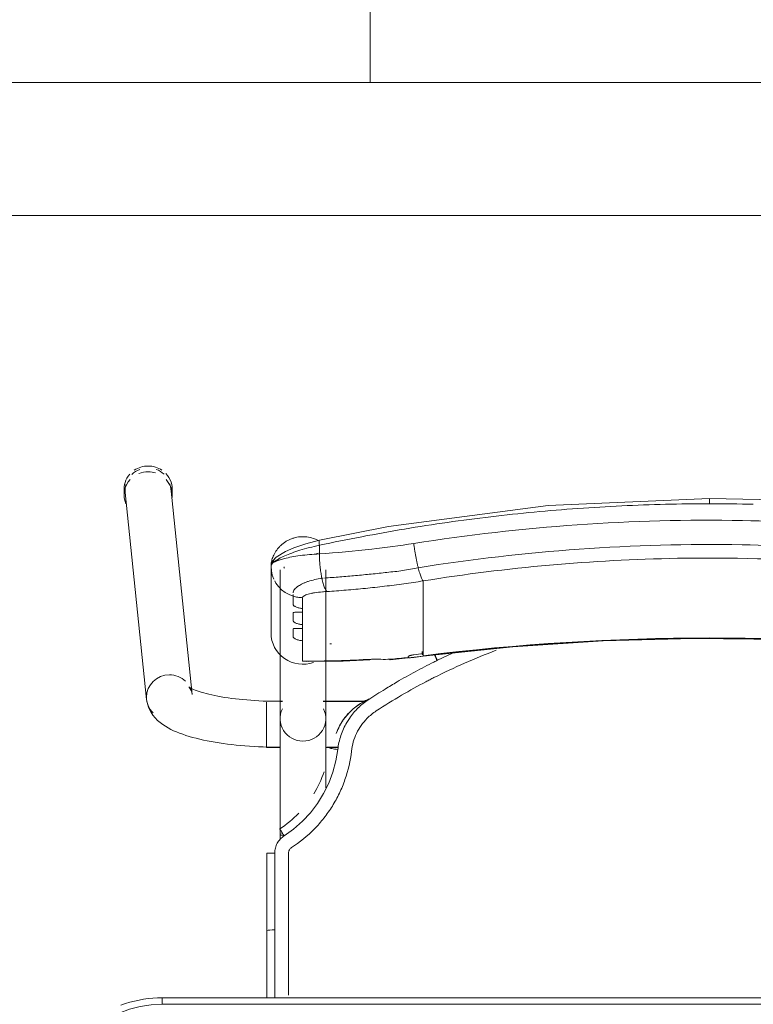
# Model space of a CAD drawing. Header units: metres. Extents: x 3 to 43.5, y -74 to -48.5.
# Tile 59 of 209: x 37.361 to 37.693, y -59.584 to -59.14. Entities that reach past the tile are written whole.
import ezdxf

# ---------------------------------------------------------------- set-up
doc = ezdxf.new("R2010")
doc.units = ezdxf.units.M
doc.layers.add('I-FURN', color=7, linetype='Continuous', lineweight=18)
doc.layers.add('M-EQPM', color=7, linetype='Continuous', lineweight=18)
doc.layers.add('M-EQPM-IDEN', color=1, linetype='Continuous', lineweight=9, true_color=0xff0000)

# ---------------------------------------------------------------- blocks, each defined once
blk = doc.blocks.new('ConjuntoParaAlunoTamanho6 - CJA06_ConjuntoParaAlunoTamanho6-V36-1PAV - FRIGORÍFICA')
at = {"layer": 'I-FURN', "color": 253, "true_color": 0xaaaaaa}
for p, q in [((-0.2643, 0.29456), (-0.2643, 0.29197)), ((-0.23354, 0.20182), (-0.24321, 0.29526)), ((-0.24254, 0.29197), (-0.24254, 0.29456)), ((-0.2638, 0.29312), (-0.25413, 0.19969)), ((-0.1979, 0.25969), (-0.1979, 0.22964)), ((-0.19385, 0.25812), (-0.19385, 0.19097)), ((-0.19207, 0.25896), (-0.19202, 0.25906)), ((-0.19202, 0.25906), (-0.19192, 0.25949)), ((-0.17315, 0.19097), (-0.17315, 0.25812)), ((-0.19734, 0.2558), (-0.19665, 0.25395)), ((-0.17493, 0.25435), (-0.17437, 0.25441)), ((-0.19626, 0.25317), (-0.1957, 0.25221)), ((-0.1957, 0.25221), (-0.19451, 0.25062)), ((-0.12923, 0.2438), (-0.12923, 0.25317)), ((-0.18366, 0.24073), (-0.18366, 0.23904)), ((-0.12923, 0.24214), (-0.12923, 0.2438)), ((-0.12923, 0.24214), (-0.12923, 0.23653)), ((-0.12923, 0.23653), (-0.12923, 0.23486)), ((-0.18366, 0.23345), (-0.18366, 0.23176)), ((-0.12923, 0.23486), (-0.12923, 0.22925)), ((-0.12923, 0.22925), (-0.12923, 0.22759)), ((-0.12923, 0.22759), (-0.12923, 0.22197)), ((-0.18366, 0.22617), (-0.18366, 0.21701)), ((-0.14414, 0.21757), (-0.12926, 0.21915)), ((-0.12923, 0.22197), (-0.12923, 0.22031)), ((-0.11598, 0.22048), (-0.1227, 0.21732)), ((-0.18366, 0.21701), (-0.1818, 0.21679)), ((-0.19271, 0.19894), (-0.2, 0.19894)), ((-0.2, 0.19844), (-0.2, 0.19411)), ((-0.19271, 0.19879), (-0.19385, 0.19879)), ((-0.19385, 0.19879), (-0.19385, 0.19845)), ((-0.19385, 0.19845), (-0.19385, 0.19764)), ((-0.15474, 0.19894), (-0.17429, 0.19894)), ((-0.15494, 0.19879), (-0.17429, 0.19879)), ((-0.2, 0.19393), (-0.2, 0.18575)), ((-0.19385, 0.19367), (-0.19385, 0.1916)), ((-0.19385, 0.18688), (-0.19385, 0.18582)), ((-0.2, 0.18573), (-0.2, 0.17922)), ((-0.19385, 0.18371), (-0.19385, 0.18582)), ((-0.2, 0.17916), (-0.2, 0.17794)), ((-0.2, 0.17794), (-0.19377, 0.17794)), ((-0.17323, 0.17794), (-0.1676, 0.17794)), ((-0.17268, 0.17809), (-0.16757, 0.17809)), ((-0.19385, 0.13857), (-0.19385, 0.13643)), ((-0.19983, 0.13021), (-0.19982, 0.0953)), ((-0.19982, 0.06488), (-0.19982, 0.0953)), ((-0.19982, 0.0953), (-0.19982, 0.09529)), ((-0.19623, 0.09556), (-0.19738, 0.09554)), ((0.247, 0.06497), (-0.247, 0.06497)), ((-0.247, 0.06497), (-0.247, 0.06197)), ((0.247, 0.06497), (-0.247, 0.06497))]:
    blk.add_line(p, q, dxfattribs=at)
at = {"layer": 'I-FURN', "color": 253, "true_color": 0xaaaaaa, "flags": 128}
for points in [[(0.0001, 0.2904), (-0.07267, 0.28721), (-0.14486, 0.2777), (-0.17603, 0.27161)], [(0.17623, 0.27161), (0.10331, 0.28398), (0.03018, 0.28985), (0.0001, 0.2904)], [(-0.17603, 0.27161), (-0.18218, 0.26997), (-0.18761, 0.26812), (-0.19131, 0.26652), (-0.19557, 0.2639), (-0.19708, 0.26226), (-0.19765, 0.26113), (-0.1979, 0.25971)], [(-0.17607, 0.26928), (-0.17607, 0.26831), (-0.17607, 0.26734), (-0.17607, 0.26637), (-0.17607, 0.2654)], [(-0.1979, 0.24468), (-0.1979, 0.2522), (-0.1979, 0.25971)], [(-0.1979, 0.25969), (-0.19776, 0.25773), (-0.19734, 0.2558)], [(-0.1979, 0.25969), (-0.1979, 0.25218), (-0.1979, 0.24467), (-0.1979, 0.23715), (-0.1979, 0.22964)], [(-0.19451, 0.25062), (-0.19311, 0.2492), (-0.19152, 0.24799)], [(-0.19152, 0.24799), (-0.18977, 0.24701), (-0.1879, 0.24628)], [(-0.1879, 0.24243), (-0.1879, 0.24339), (-0.1879, 0.24435), (-0.1879, 0.24532), (-0.1879, 0.24628)], [(-0.18366, 0.24561), (-0.18366, 0.24439), (-0.18366, 0.24317), (-0.18366, 0.24195), (-0.18366, 0.24073)], [(-0.1879, 0.23515), (-0.1879, 0.23603), (-0.1879, 0.23692), (-0.1879, 0.2378), (-0.1879, 0.23868)], [(-0.18366, 0.23904), (-0.18366, 0.23764), (-0.18366, 0.23624), (-0.18366, 0.23485), (-0.18366, 0.23345)], [(-0.1879, 0.22787), (-0.1879, 0.22876), (-0.1879, 0.22964), (-0.1879, 0.23052), (-0.1879, 0.23141)], [(-0.18366, 0.23176), (-0.18366, 0.23036), (-0.18366, 0.22897), (-0.18366, 0.22757), (-0.18366, 0.22617)], [(-0.12926, 0.21915), (-0.08865, 0.22342), (-0.0479, 0.2261), (-0.00707, 0.22717), (0.03376, 0.22666), (0.07455, 0.22454), (0.11521, 0.22083), (0.12946, 0.21915)], [(-0.1359, 0.2187), (-0.1359, 0.21878), (-0.1359, 0.21886), (-0.1359, 0.21893), (-0.1359, 0.21901)], [(-0.12923, 0.22031), (-0.12923, 0.22007), (-0.12923, 0.21984), (-0.12923, 0.21961), (-0.12923, 0.21937)], [(-0.18111, 0.21677), (-0.16533, 0.21701), (-0.15331, 0.21761)], [(-0.23354, 0.20182), (-0.23373, 0.20287), (-0.23403, 0.20376), (-0.23437, 0.20445), (-0.23469, 0.20492), (-0.23492, 0.20521), (-0.23505, 0.20534), (-0.23507, 0.20536)], [(-0.23507, 0.20536), (-0.23501, 0.20531), (-0.23482, 0.20518), (-0.23451, 0.20499), (-0.23408, 0.20476), (-0.23355, 0.20449), (-0.23291, 0.2042), (-0.23217, 0.20389), (-0.23133, 0.20358), (-0.23041, 0.20326), (-0.22941, 0.20294), (-0.22832, 0.20262), (-0.22717, 0.2023), (-0.22594, 0.20199), (-0.22464, 0.20169), (-0.22328, 0.2014), (-0.22186, 0.20112), (-0.22039, 0.20086), (-0.21886, 0.2006), (-0.21729, 0.20036), (-0.21567, 0.20014), (-0.214, 0.19993), (-0.2123, 0.19973), (-0.21057, 0.19956), (-0.2088, 0.1994), (-0.207, 0.19926), (-0.20518, 0.19913), (-0.20334, 0.19903), (-0.20148, 0.19894), (-0.19961, 0.19888), (-0.19772, 0.19883), (-0.19583, 0.1988), (-0.19394, 0.19879), (-0.19385, 0.19879)], [(-0.25413, 0.19969), (-0.25375, 0.19762), (-0.25311, 0.19572), (-0.25226, 0.19403), (-0.25129, 0.19256), (-0.25023, 0.19128), (-0.24913, 0.19017), (-0.24799, 0.18919), (-0.24683, 0.18832), (-0.24563, 0.18753), (-0.24441, 0.18681), (-0.24316, 0.18615), (-0.24188, 0.18553), (-0.24055, 0.18496), (-0.23919, 0.18441), (-0.23778, 0.1839), (-0.23633, 0.18341), (-0.23483, 0.18295), (-0.2333, 0.18251), (-0.23171, 0.1821), (-0.23008, 0.1817), (-0.22841, 0.18133), (-0.2267, 0.18098), (-0.22495, 0.18064), (-0.22315, 0.18033), (-0.22132, 0.18004), (-0.21946, 0.17976), (-0.21756, 0.17951), (-0.21562, 0.17928), (-0.21366, 0.17906), (-0.21168, 0.17887), (-0.20967, 0.1787), (-0.20763, 0.17855), (-0.20558, 0.17842), (-0.20352, 0.17831), (-0.20144, 0.17823), (-0.19935, 0.17816), (-0.19725, 0.17811), (-0.19515, 0.17809), (-0.19385, 0.17809)], [(-0.19385, 0.13857), (-0.19385, 0.14057), (-0.19385, 0.14257), (-0.19385, 0.14457), (-0.19385, 0.14656), (-0.19385, 0.14855), (-0.19385, 0.15053), (-0.19385, 0.15249), (-0.19385, 0.15444), (-0.19385, 0.15637), (-0.19385, 0.15827), (-0.19385, 0.16015), (-0.19385, 0.162), (-0.19385, 0.16382), (-0.19385, 0.1656), (-0.19385, 0.16735), (-0.19385, 0.16905), (-0.19385, 0.17071), (-0.19385, 0.17233), (-0.19385, 0.1739), (-0.19385, 0.17541), (-0.19385, 0.17687), (-0.19385, 0.17828), (-0.19385, 0.17963), (-0.19385, 0.18092), (-0.19385, 0.18215), (-0.19385, 0.18331), (-0.19385, 0.18441), (-0.19385, 0.18544), (-0.19385, 0.1864), (-0.19385, 0.18729), (-0.19385, 0.1881), (-0.19385, 0.18885), (-0.19385, 0.18951), (-0.19385, 0.19011), (-0.19385, 0.19062), (-0.19385, 0.19097)], [(-0.17315, 0.19097), (-0.17315, 0.19051), (-0.17315, 0.18998), (-0.17315, 0.18937), (-0.17315, 0.18869), (-0.17315, 0.18793), (-0.17315, 0.1871), (-0.17315, 0.18619), (-0.17315, 0.18522), (-0.17315, 0.18417), (-0.17315, 0.18306), (-0.17315, 0.18188), (-0.17315, 0.18064), (-0.17315, 0.17934), (-0.17315, 0.17798), (-0.17315, 0.17656), (-0.17315, 0.17508), (-0.17315, 0.17355), (-0.17315, 0.17198), (-0.17315, 0.17035), (-0.17315, 0.16868), (-0.17315, 0.16696), (-0.17315, 0.16521), (-0.17315, 0.16342), (-0.17315, 0.16159), (-0.17315, 0.15974)], [(-0.16841, 0.18438), (-0.16841, 0.18437), (-0.16841, 0.18435), (-0.16841, 0.18434), (-0.16841, 0.18432)], [(-0.16774, 0.17706), (-0.16861, 0.17188), (-0.16997, 0.16679), (-0.17181, 0.16185), (-0.17415, 0.15713), (-0.17693, 0.15265), (-0.18013, 0.14846), (-0.18374, 0.14461), (-0.18771, 0.14113), (-0.19199, 0.13805)], [(-0.19623, 0.13025), (-0.19623, 0.12331), (-0.19623, 0.11637), (-0.19623, 0.10942), (-0.19623, 0.10249), (-0.19623, 0.09556)], [(-0.19738, 0.09554), (-0.19841, 0.0955), (-0.1992, 0.09544), (-0.19969, 0.09537), (-0.19982, 0.0953)], [(-0.247, 0.06497), (-0.24912, 0.06492), (-0.25124, 0.0648), (-0.25334, 0.06459), (-0.25544, 0.06429), (-0.25753, 0.06391), (-0.2596, 0.06345), (-0.26165, 0.0629), (-0.26367, 0.06228), (-0.26567, 0.06157)], [(0.247, 0.06197), (0.1235, 0.06197), (0, 0.06197), (-0.1235, 0.06197), (-0.247, 0.06197)], [(-0.247, 0.06197), (-0.1235, 0.06197), (0, 0.06197), (0.1235, 0.06197), (0.247, 0.06197)]]:
    blk.add_lwpolyline(points, dxfattribs=at)
at = {"layer": 'I-FURN', "color": 253, "true_color": 0xaaaaaa}
blk.add_arc((-0.247, 0.01197), 0.05, 90, 180, dxfattribs=at)
blk.add_arc((-0.247, 0.01197), 0.05, 90, 180, dxfattribs=at)
for centre, major_axis, ratio, start_param, end_param in [((-0.25351, 0.29419), (0.01029, 0.00107), 0.967158, 1.827517, 2.256389), ((-0.25342, 0.29456), (0.01088, 0), 0.965926, 1.570796, 2.185058), ((-0.25342, 0.29197), (0.01088, 0), 0.965926, 1.570796, 1.965237), ((-0.25342, 0.29456), (0.01088, 0), 0.965926, 0.959427, 1.570796), ((-0.25342, 0.29197), (0.01088, 0), 0.965926, 1.257624, 1.559899), ((-0.25351, 0.29419), (0.01029, 0.00107), 0.967158, 0.685592, 1.102487), ((-0.25342, 0.29197), (0.01088, 0), 0.965926, 2.404268, 3.526261), ((-0.25342, 0.29456), (0.01088, 0), 0.965926, 2.438822, 3.243525), ((-0.25342, 0.29456), (0.01088, 0), 0.965926, 6.170166, 7.020457), ((-0.25342, 0.29197), (0.01088, 0), 0.965926, 6.182855, 7.015454), ((-0.25351, 0.29419), (0.01029, 0.00107), 0.967158, 2.780211, 3.141593), ((-0.25351, 0.29419), (0.01029, 0.00107), 0.967158, 6.18338, 6.464028), ((-0.1835, 0.22964), (-0.0144, 0), 0.978148, 0, 1.909658), ((0.0001, -0.77159), (1.0211, 0), 0.978148, 1.443771, 1.697822), ((0.0001, -0.77117), (1.0209, 0), 0.978148, 1.443771, 1.697822), ((-0.17927, 0.60128), (0.385, 0), 0.978148, 4.732926, 4.735013), ((-0.17927, 0.60263), (0.395, 0), 0.978148, 4.801491, 4.822541), ((-0.17927, 0.60356), (0.395, 0), 0.978148, 4.828782, 4.839414), ((-0.17927, 0.60221), (0.3948, 0), 0.978148, 4.828842, 4.839414), ((-0.1305, 0.22908), (-0.00124, 0.00992), 0.026339, 2.463316, 2.789234), ((-0.17927, 0.60336), (0.395, 0), 0.978148, 4.701279, 4.780293), ((-0.14501, 0.22754), (-0.00087, 0.00996), 0.018501, 2.957526, 3.350225), ((-0.24383, 0.20075), (0.01029, 0.00107), 0.967158, 1.470991, 3.041787), ((-0.24383, 0.20075), (0.01029, 0.00107), 0.967158, 0.685592, 1.470991), ((-0.24383, 0.20075), (0.01029, 0.00107), 0.967158, 3.041787, 3.827185), ((-0.1835, 0.19097), (0.01035, 0), 0.978148, 2.686587, 4.712389), ((-0.1835, 0.19097), (0.01035, 0), 0.978148, 4.712389, 6.738191), ((-0.1835, 0.13857), (0.01035, 0), 0.069756, 2.648425, 3.665191)]:
    blk.add_ellipse(centre, major_axis=major_axis, ratio=ratio, start_param=start_param, end_param=end_param, dxfattribs=at)
for points in [[(0.0001, 0.29036), (0.0001, 0.29029), (0.0001, 0.29001), (0.0001, 0.28916), (0.0001, 0.28841), (0.0001, 0.28802)], [(-0.05929, 0.28591), (-0.06588, 0.28544), (-0.07245, 0.28489), (-0.07901, 0.28427)], [(-0.03953, 0.28708), (-0.04612, 0.28677), (-0.05271, 0.28638), (-0.05929, 0.28591)], [(-0.01972, 0.28779), (-0.02633, 0.28763), (-0.03293, 0.2874), (-0.03953, 0.28708)], [(0.0001, 0.28802), (-0.00651, 0.28802), (-0.01312, 0.28795), (-0.01972, 0.28779)], [(0.01992, 0.28779), (0.01332, 0.28795), (0.00671, 0.28802), (0.0001, 0.28802)], [(-0.09864, 0.28217), (-0.10517, 0.28139), (-0.11169, 0.28054), (-0.11819, 0.27961)], [(-0.07901, 0.28427), (-0.08557, 0.28365), (-0.09211, 0.28295), (-0.09864, 0.28217)], [(-0.13762, 0.27661), (-0.14407, 0.27553), (-0.15051, 0.27438), (-0.15692, 0.27316)], [(-0.11819, 0.27961), (-0.12468, 0.27869), (-0.13116, 0.27768), (-0.13762, 0.27661)], [(-0.15692, 0.27316), (-0.16332, 0.27194), (-0.16971, 0.27065), (-0.17607, 0.26928)], [(-0.13346, 0.2701), (-0.13339, 0.26956), (-0.13324, 0.26848), (-0.133, 0.26684), (-0.13272, 0.2652), (-0.13242, 0.26359), (-0.13211, 0.26203), (-0.13178, 0.26053), (-0.13155, 0.25959), (-0.13144, 0.25914)], [(-0.17607, 0.2654), (-0.17914, 0.26523), (-0.18504, 0.2647), (-0.19219, 0.26337), (-0.19528, 0.26223), (-0.19632, 0.26161)], [(-0.17656, 0.26565), (-0.17701, 0.26553), (-0.17746, 0.26541), (-0.17791, 0.26528)], [(-0.17607, 0.2654), (-0.17606, 0.26498), (-0.17604, 0.26413), (-0.17598, 0.26285), (-0.1759, 0.26156), (-0.17579, 0.26028), (-0.17566, 0.25902), (-0.17551, 0.25778), (-0.17533, 0.25659), (-0.17514, 0.25544), (-0.175, 0.25471), (-0.17493, 0.25435)], [(-0.19735, 0.26083), (-0.19771, 0.26046), (-0.1979, 0.26008), (-0.1979, 0.25969)], [(-0.12923, 0.25317), (-0.12932, 0.25327), (-0.1295, 0.25353), (-0.1298, 0.25409), (-0.13011, 0.25481), (-0.13044, 0.25568), (-0.13077, 0.2567), (-0.1311, 0.25786), (-0.13133, 0.2587), (-0.13144, 0.25914)], [(-0.17493, 0.25435), (-0.17484, 0.25392), (-0.17465, 0.25308), (-0.17435, 0.25195), (-0.17403, 0.25093), (-0.17369, 0.25006), (-0.17335, 0.24934), (-0.173, 0.24877), (-0.17277, 0.2485), (-0.17265, 0.2484)], [(-0.16398, 0.24902), (-0.16687, 0.24878), (-0.16977, 0.24858), (-0.17265, 0.2484)], [(-0.15964, 0.24939), (-0.16109, 0.24926), (-0.16254, 0.24913), (-0.16398, 0.24902)], [(-0.14661, 0.25076), (-0.14806, 0.25058), (-0.14951, 0.25042), (-0.15095, 0.25026)], [(-0.14226, 0.2513), (-0.14371, 0.25111), (-0.14516, 0.25093), (-0.14661, 0.25076)], [(-0.1879, 0.24628), (-0.18756, 0.24617), (-0.18687, 0.24599), (-0.18581, 0.24578), (-0.18474, 0.24565), (-0.18402, 0.24561), (-0.18366, 0.24561)], [(-0.1359, 0.21901), (-0.1359, 0.21905), (-0.13586, 0.21912), (-0.13573, 0.21923), (-0.13549, 0.21935), (-0.13518, 0.21946), (-0.13479, 0.21957), (-0.13436, 0.21967), (-0.1339, 0.21974), (-0.13357, 0.21979), (-0.1334, 0.21981)], [(-0.13585, 0.2186), (-0.13587, 0.21862), (-0.13589, 0.21865), (-0.1359, 0.21868), (-0.1359, 0.2187)], [(-0.09625, 0.22184), (-0.10584, 0.21825), (-0.1152, 0.21414), (-0.12434, 0.2095)], [(-0.12335, 0.21813), (-0.12356, 0.21856), (-0.12377, 0.21898), (-0.12395, 0.21936)], [(-0.12289, 0.21723), (-0.12304, 0.21753), (-0.12319, 0.21783), (-0.12334, 0.21813)], [(-0.15397, 0.21772), (-0.15349, 0.21752), (-0.153, 0.21758), (-0.15247, 0.21788)], [(-0.15247, 0.21788), (-0.15113, 0.21782), (-0.1484, 0.21775), (-0.14556, 0.21776), (-0.14412, 0.21779)], [(-0.12436, 0.21651), (-0.12717, 0.21512), (-0.13276, 0.21224), (-0.13826, 0.20916), (-0.14098, 0.20758)], [(-0.1227, 0.21732), (-0.12297, 0.21719), (-0.12353, 0.21692), (-0.12408, 0.21665), (-0.12436, 0.21651)], [(-0.12434, 0.2095), (-0.12494, 0.2092), (-0.12615, 0.20858), (-0.12737, 0.20794), (-0.12798, 0.20762)], [(-0.12798, 0.20762), (-0.13157, 0.20574), (-0.13889, 0.20168), (-0.14651, 0.19698), (-0.1504, 0.19445)], [(-0.14098, 0.20758), (-0.14188, 0.20704), (-0.14368, 0.20597), (-0.14546, 0.20487), (-0.14635, 0.20432)], [(-0.14638, 0.20431), (-0.14762, 0.20355), (-0.1501, 0.202), (-0.15256, 0.20043), (-0.15378, 0.19963)], [(-0.16501, 0.19076), (-0.16447, 0.19151), (-0.16331, 0.19295), (-0.16135, 0.19493), (-0.15919, 0.19669), (-0.15764, 0.19771), (-0.15683, 0.19818)], [(-0.15378, 0.19963), (-0.1555, 0.19851), (-0.15869, 0.19594), (-0.16134, 0.1928), (-0.1625, 0.1911)], [(-0.1568, 0.1982), (-0.15576, 0.1988), (-0.15475, 0.1993), (-0.15376, 0.19971)], [(-0.1504, 0.19445), (-0.15113, 0.19396), (-0.15256, 0.19293), (-0.15386, 0.19174), (-0.15448, 0.19112)], [(-0.16371, 0.18924), (-0.16479, 0.18738), (-0.16656, 0.18343), (-0.1675, 0.1792), (-0.16774, 0.17706)], [(-0.1625, 0.1911), (-0.16271, 0.1908), (-0.16313, 0.19018), (-0.16352, 0.18955), (-0.16371, 0.18924)], [(-0.15448, 0.19112), (-0.15645, 0.18912), (-0.15969, 0.18452), (-0.16124, 0.17915), (-0.16156, 0.17636)], [(-0.16774, 0.17706), (-0.16823, 0.17712), (-0.16921, 0.17725), (-0.17046, 0.17746), (-0.17128, 0.17766), (-0.17147, 0.17776), (-0.17146, 0.1778)], [(-0.17391, 0.16699), (-0.17512, 0.16348), (-0.17671, 0.16011), (-0.17864, 0.15696)], [(-0.1854, 0.14823), (-0.18797, 0.14558), (-0.19084, 0.14321), (-0.19391, 0.14119)], [(-0.19199, 0.13805), (-0.19265, 0.13762), (-0.19383, 0.13663), (-0.19519, 0.13473), (-0.19604, 0.13255), (-0.19622, 0.13104), (-0.19623, 0.13025)], [(-0.19391, 0.14119), (-0.19393, 0.14119), (-0.19385, 0.14103), (-0.19344, 0.14033), (-0.19278, 0.13928), (-0.19225, 0.13846), (-0.19199, 0.13805)], [(-0.19623, 0.13025), (-0.19672, 0.13025), (-0.1977, 0.13025), (-0.19891, 0.13024), (-0.19969, 0.13022), (-0.19984, 0.13021), (-0.19982, 0.1302)], [(-0.19982, 0.12147), (-0.19982, 0.12438), (-0.19982, 0.12729), (-0.19982, 0.1302)], [(-0.19982, 0.1302), (-0.19982, 0.12438), (-0.19982, 0.11273), (-0.19982, 0.1011), (-0.19982, 0.09529)], [(-0.18863, 0.13277), (-0.18884, 0.13263), (-0.18922, 0.13231), (-0.18966, 0.1317), (-0.18994, 0.13099), (-0.19, 0.1305), (-0.19, 0.13025)], [(-0.19982, 0.09528), (-0.19982, 0.1011), (-0.19982, 0.10691), (-0.19982, 0.11273)], [(-0.19982, 0.09529), (-0.19982, 0.08515), (-0.19982, 0.07502), (-0.19982, 0.06488)], [(-0.19982, 0.06488), (-0.19982, 0.06837), (-0.19982, 0.07185), (-0.19982, 0.07534)]]:
    blk.add_open_spline(points, degree=3, dxfattribs=at)
for points, knots in [([(-0.13346, 0.2701), (-0.0847, 0.2778), (0.00519, 0.28415), (0.09466, 0.27626), (0.13366, 0.2701)], [-1, -1, -1, -1, -0.444444, 0, 0, 0, 0]), ([(-0.1979, 0.25971), (-0.1979, 0.26019), (-0.19783, 0.26127), (-0.19747, 0.26287), (-0.19695, 0.2643), (-0.19642, 0.26543), (-0.19585, 0.26637), (-0.19534, 0.26711), (-0.19492, 0.26766), (-0.19447, 0.26819), (-0.19382, 0.2689), (-0.19291, 0.26975), (-0.1919, 0.27053), (-0.19105, 0.27107), (-0.1904, 0.27144), (-0.18973, 0.27177), (-0.18883, 0.27217), (-0.18719, 0.27275), (-0.18474, 0.2732), (-0.18174, 0.27315), (-0.17906, 0.27255), (-0.17745, 0.27187), (-0.17679, 0.27153)], [0, 0, 0, 0, 0.0625, 0.125, 0.15625, 0.1875, 0.21875, 0.234375, 0.25, 0.265625, 0.28125, 0.3125, 0.34375, 0.359375, 0.375, 0.390625, 0.40625, 0.4375, 0.5, 0.5625, 0.625, 0.6721865, 0.6721865, 0.6721865, 0.6721865]), ([(-0.1761, 0.27156), (-0.17616, 0.27149), (-0.17627, 0.27106), (-0.17619, 0.27003), (-0.17607, 0.26928)], [0.625, 0.625, 0.625, 0.625, 0.75, 1, 1, 1, 1]), ([(-0.1979, 0.25971), (-0.1979, 0.26034), (-0.19688, 0.26187), (-0.19282, 0.26411), (-0.18865, 0.26578), (-0.18491, 0.26704), (-0.18064, 0.26823), (-0.1776, 0.26895), (-0.17607, 0.26928)], [0, 0, 0, 0, 0.25, 0.5, 0.625, 0.75, 0.875, 1, 1, 1, 1]), ([(-0.17607, 0.2654), (-0.1682, 0.2659), (-0.154, 0.26716), (-0.13977, 0.2691), (-0.13346, 0.2701)], [-1, -1, -1, -1, -0.444444, 0, 0, 0, 0]), ([(-0.13144, 0.25914), (-0.08343, 0.26683), (0.00512, 0.27318), (0.09323, 0.26529), (0.13164, 0.25914)], [-1, -1, -1, -1, -0.444444, 0, 0, 0, 0]), ([(-0.19421, 0.2626), (-0.1945, 0.26266), (-0.19502, 0.2627), (-0.19554, 0.2626), (-0.19576, 0.26254)], [0.5473049, 0.5473049, 0.5473049, 0.5473049, 0.625, 0.6812684, 0.6812684, 0.6812684, 0.6812684]), ([(0.12943, 0.25317), (0.08224, 0.26075), (-0.00484, 0.26702), (-0.09148, 0.25924), (-0.12923, 0.25317)], [-1, -1, -1, -1, -0.444444, 0, 0, 0, 0]), ([(-0.1965, 0.2622), (-0.19671, 0.26207), (-0.1971, 0.26176), (-0.19769, 0.26096), (-0.1979, 0.26021), (-0.1979, 0.25971)], [0.75, 0.75, 0.75, 0.75, 0.8125, 0.875, 1, 1, 1, 1]), ([(-0.17381, 0.25447), (-0.17147, 0.25462), (-0.16677, 0.25497), (-0.1597, 0.25557), (-0.1538, 0.25614), (-0.14908, 0.25663), (-0.14554, 0.25703), (-0.14198, 0.25739), (-0.13843, 0.25782), (-0.13492, 0.25842), (-0.13259, 0.25889), (-0.13144, 0.25914)], [0, 0, 0, 0, 0.166667, 0.333333, 0.5, 0.583333, 0.666667, 0.75, 0.833333, 0.916667, 1, 1, 1, 1]), ([(-0.1879, 0.24778), (-0.18791, 0.24829), (-0.1875, 0.24933), (-0.18588, 0.25077), (-0.184, 0.25182), (-0.1824, 0.2525), (-0.17978, 0.25344), (-0.17715, 0.25404), (-0.17493, 0.25435)], [0, 0, 0, 0, 0.2, 0.4, 0.55, 0.625, 0.7, 1, 1, 1, 1]), ([(-0.15095, 0.25026), (-0.1524, 0.2501), (-0.1553, 0.24979), (-0.15819, 0.24952), (-0.15964, 0.24939)], [-0.4999999, -0.4999999, -0.4999999, -0.4999999, -0.4, -0.3, -0.3, -0.3, -0.3]), ([(-0.12923, 0.25317), (-0.13213, 0.25271), (-0.13647, 0.25207), (-0.14082, 0.25148), (-0.14226, 0.2513)], [-1, -1, -1, -1, -0.8, -0.7, -0.7, -0.7, -0.7]), ([(-0.1879, 0.24628), (-0.1879, 0.24644), (-0.1879, 0.2467), (-0.1879, 0.247), (-0.1879, 0.2471)], [0, 0, 0, 0, 0.4, 0.6, 0.6, 0.6, 0.6]), ([(-0.17265, 0.2484), (-0.17333, 0.24836), (-0.17532, 0.24821), (-0.17777, 0.24791), (-0.17985, 0.24753), (-0.18163, 0.2471), (-0.18322, 0.24646), (-0.18366, 0.2459), (-0.18366, 0.24561)], [-1, -1, -1, -1, -0.888889, -0.666667, -0.555556, -0.444444, -0.222222, 0, 0, 0, 0]), ([(-0.18366, 0.24073), (-0.18428, 0.24075), (-0.18512, 0.24088), (-0.18609, 0.24117), (-0.18671, 0.24142), (-0.18723, 0.2417), (-0.18762, 0.24198), (-0.18784, 0.24222), (-0.1879, 0.24236), (-0.1879, 0.24243)], [0, 0, 0, 0, 0.25, 0.375, 0.5, 0.625, 0.75, 0.875, 1, 1, 1, 1]), ([(-0.1879, 0.23868), (-0.1879, 0.23875), (-0.18784, 0.23885), (-0.18762, 0.23896), (-0.18723, 0.23902), (-0.18671, 0.23904), (-0.18609, 0.23904), (-0.18512, 0.23903), (-0.18428, 0.23902), (-0.18366, 0.23904)], [0, 0, 0, 0, 0.125, 0.25, 0.375, 0.5, 0.625, 0.75, 1, 1, 1, 1]), ([(-0.18366, 0.23345), (-0.18428, 0.23348), (-0.18512, 0.2336), (-0.18609, 0.23389), (-0.18671, 0.23414), (-0.18723, 0.23442), (-0.18762, 0.2347), (-0.18784, 0.23494), (-0.1879, 0.23508), (-0.1879, 0.23515)], [0, 0, 0, 0, 0.25, 0.375, 0.5, 0.625, 0.75, 0.875, 1, 1, 1, 1]), ([(-0.1879, 0.23141), (-0.1879, 0.23147), (-0.18784, 0.23158), (-0.18762, 0.23168), (-0.18723, 0.23174), (-0.18671, 0.23176), (-0.18609, 0.23176), (-0.18512, 0.23175), (-0.18428, 0.23175), (-0.18366, 0.23176)], [0, 0, 0, 0, 0.125, 0.25, 0.375, 0.5, 0.625, 0.75, 1, 1, 1, 1]), ([(-0.18366, 0.22617), (-0.18428, 0.2262), (-0.18512, 0.22633), (-0.18609, 0.22661), (-0.18671, 0.22687), (-0.18723, 0.22714), (-0.18762, 0.22742), (-0.18784, 0.22767), (-0.1879, 0.22781), (-0.1879, 0.22787)], [0, 0, 0, 0, 0.25, 0.375, 0.5, 0.625, 0.75, 0.875, 1, 1, 1, 1]), ([(-0.1334, 0.21866), (-0.1337, 0.21862), (-0.13425, 0.21856), (-0.13488, 0.2185), (-0.13529, 0.21849), (-0.13555, 0.2185), (-0.13573, 0.21853), (-0.13582, 0.21857), (-0.13585, 0.2186)], [0, 0, 0, 0, 0.25, 0.5, 0.625, 0.75, 0.875, 1, 1, 1, 1]), ([(-0.12388, 0.21967), (-0.12372, 0.21936), (-0.12333, 0.2186), (-0.12291, 0.21776), (-0.1227, 0.21732)], [0.5302375, 0.5302375, 0.5302375, 0.5302375, 0.75, 1, 1, 1, 1]), ([(-0.15863, 0.1971), (-0.16081, 0.19558), (-0.16383, 0.19273), (-0.16686, 0.18807), (-0.16796, 0.18563), (-0.16841, 0.18438)], [0, 0, 0, 0, 0.5, 0.75, 1, 1, 1, 1]), ([(-0.1535, 0.1999), (-0.15406, 0.19967), (-0.15585, 0.19886), (-0.15753, 0.19787), (-0.15863, 0.1971)], [0.6367527, 0.6367527, 0.6367527, 0.6367527, 0.75, 1, 1, 1, 1]), ([(-0.16841, 0.18432), (-0.16799, 0.18547), (-0.16725, 0.18714), (-0.16604, 0.18925), (-0.16537, 0.19026), (-0.16501, 0.19076)], [0, 0, 0, 0, 0.5, 0.75, 1, 1, 1, 1]), ([(-0.16156, 0.17636), (-0.16208, 0.17191), (-0.16353, 0.16549), (-0.16692, 0.15729), (-0.1701, 0.15145), (-0.17391, 0.14602), (-0.17976, 0.13936), (-0.18487, 0.13521), (-0.18863, 0.13277)], [0, 0, 0, 0, 0.25, 0.375, 0.5, 0.625, 0.75, 1, 1, 1, 1]), ([(-0.19, 0.13025), (-0.19, 0.12863), (-0.19, 0.12547), (-0.19, 0.12092), (-0.19, 0.1173), (-0.19, 0.1145), (-0.19, 0.11243), (-0.19, 0.11052), (-0.19, 0.10828), (-0.19, 0.10624), (-0.19, 0.10408), (-0.19, 0.10228), (-0.19, 0.10023), (-0.19, 0.09774), (-0.19, 0.09515), (-0.19, 0.09189), (-0.19, 0.08842), (-0.19, 0.08419), (-0.19, 0.08049), (-0.19, 0.07684), (-0.19, 0.07351), (-0.19, 0.07081), (-0.19, 0.0683), (-0.19, 0.06666), (-0.19, 0.06612)], [0, 0, 0, 0, 0.03125, 0.0625, 0.09375, 0.109375, 0.125, 0.140625, 0.15625, 0.1875, 0.203125, 0.21875, 0.234375, 0.25, 0.265625, 0.28125, 0.3125, 0.328125, 0.34375, 0.359375, 0.3671875, 0.375, 0.3828125, 0.3865101, 0.3865101, 0.3865101, 0.3865101]), ([(-0.19623, 0.06488), (-0.19623, 0.06802), (-0.19623, 0.0747), (-0.19623, 0.0849), (-0.19623, 0.09203), (-0.19623, 0.09556)], [0.8397159, 0.8397159, 0.8397159, 0.8397159, 0.8888889, 0.9444444, 1, 1, 1, 1])]:
    blk.add_open_spline(points, degree=3, knots=knots, dxfattribs=at)
blk = doc.blocks.new('4 GRE - ESCOLA DE CINEMA E AUDIOVISUAL CINE REX R07_rvt-1-1PAV - FRIGORÍFICA')
at = {"layer": 'I-FURN', "color": 253, "lineweight": 18, "true_color": 0xaaaaaa}
blk.add_blockref('ConjuntoParaAlunoTamanho6 - CJA06_ConjuntoParaAlunoTamanho6-V36-1PAV - FRIGORÍFICA', (37.67274, -59.6463), dxfattribs=at)
blk = doc.blocks.new('V8 K7 4V 9_0-14_0kW - MIH112Q4HN18-939147-1PAV - FRIGORÍFICA')
at = {"layer": 'M-EQPM', "color": 1, "true_color": 0xff0000}
for p, q in [((-0.475, 0.435), (-0.475, -0.435)), ((-0.415, 0.255), (-0.415, -0.255)), ((-0.415, -0.255), (-0.415, 0.255))]:
    blk.add_line(p, q, dxfattribs=at)

msp = doc.modelspace()

# ---------------------------------------------------------------- linework, layer by layer
at = {"layer": 'M-EQPM-IDEN'}
msp.add_line((37.51956, -59.1681), (37.51956, -58.5231), dxfattribs=at)

# ---------------------------------------------------------------- block references
at = {"lineweight": 5}
msp.add_blockref('4 GRE - ESCOLA DE CINEMA E AUDIOVISUAL CINE REX R07_rvt-1-1PAV - FRIGORÍFICA', (0, 0), dxfattribs=at)
at = {"layer": 'M-EQPM', "color": 1, "true_color": 0xff0000, "rotation": 269.9999999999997}
msp.add_blockref('V8 K7 4V 9_0-14_0kW - MIH112Q4HN18-939147-1PAV - FRIGORÍFICA', (37.51956, -59.6431), dxfattribs=at)

doc.saveas('drawing.dxf')
